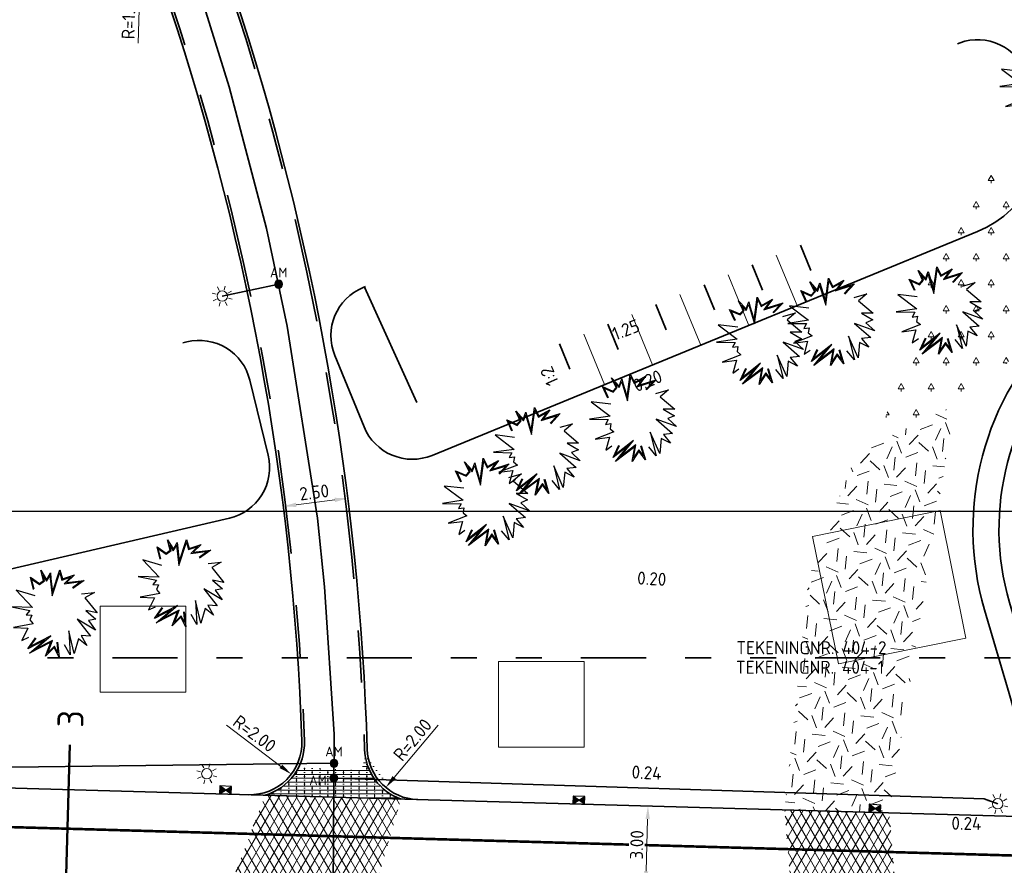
# Model space of a CAD drawing. Header units: metres. Extents: x 109063 to 109671, y 521086 to 521391.
# Tile 75 of 85: x 109357 to 109395, y 521230 to 521263. Entities that reach past the tile are written whole.
import ezdxf
from ezdxf.enums import TextEntityAlignment as Align
from ezdxf.lldxf.tags import DXFTag

# ---------------------------------------------------------------- set-up
doc = ezdxf.new("R2010")
doc.units = ezdxf.units.M
doc.header["$PDMODE"] = 2
for name, pattern in [('AL-TEKENBLADGRENS', [11.5, 2.5, -1.5, 1, -1.5, 1, -1.5, 2.5]), ('VH-OPSLUITBAND-SO', [10, 4, -2, 2, -2]), ('VW-30270_STREEP', [3, 0.3, -2.7])]:
    doc.linetypes.add(name, pattern=pattern)
for name, color, linetype, lineweight in [('N-WE-GR-BEPLANTING_NATUUR_BOS-A-200', 92, 'Continuous', 18), ('N-WE-GR-GRAS-A-200', 62, 'Continuous', 18), ('N-WE-GR-HEESTER_SYMPHORICARPOS ALBUS (SNEEUWBES)-S', 90, 'Continuous', 25), ('N-WE-GW-TALUD-G', 90, 'Continuous', 35), ('N-WE-GW-TALUDARCERING-S', 90, 'Continuous', 25), ('N-WE-GW-TALUDARCERING_KORT-G', 90, 'Continuous', 35), ('N-WE-GW-TALUDARCERING_LANG-G', 90, 'Continuous', 18), ('N-WE-KL-ET_LS_OV_LICHTMAST-S', 190, 'Continuous', 25), ('N-WE-OV-HULPSTUK_MOF-S-200', 190, 'Continuous', 25), ('N-WE-OV-KABEL_GROEP1-G', 190, 'OV-KABEL-SO', 35), ('N-WE-RI-HWA_KOLK_STRAATKOLK-S-200', 150, 'Continuous', 25), ('N-WE-VH-KANTOPSLUITING_OPSLUITBAND_100X200-G', 150, 'VH-OPSLUITBAND-SO', 35), ('N-WE-VH-KANTVERHARDING_VOETPAD_WANDELPAD-G', 2, 'Continuous', 35), ('N-WE-VH-KANTVERHARDING_WEG-G', 4, 'Continuous', 35), ('N-WE-VW-MARKERING_LANGS_STREEP_30270-G', 7, 'VW-30270_STREEP', 13), ('X-XX-AL-M', 7, 'Continuous', 18), ('X-XX-AL-T25', 7, 'Continuous', 25), ('X-XX-AL-TEKENBLADGRENS-G', 7, 'AL-TEKENBLADGRENS', 35), ('X-XX-AL-VERWIJZING-S', 7, 'Continuous', 25), ('X-XX-AL-VERWIJZING-T25', 7, 'Continuous', 25)]:
    doc.layers.add(name, color=color, linetype=linetype, lineweight=lineweight)
for name, color, linetype, lineweight, true_color in [('N-WE-GR-BOOMVAK-G', 7, 'Continuous', 18, 0xcc6600), ('N-WE-OV-KABEL_AANSLUITKABEL-G', 3, 'OV-KABEL-SO', 35, 0x00ff00), ('N-WE-VH-VERHARDING_ASFALT_ROOD-A-200', 7, 'Continuous', 18, 0xa50000), ('N-WE-VH-VERHARDING_STRAATBAKSTEEN_VOETPAD-A', 7, 'Continuous', 18, 0xe60000)]:
    doc.layers.add(name, color=color, linetype=linetype, lineweight=lineweight, true_color=true_color)
doc.layers.add('X-XX-AL-HULPLIJN-G', color=2, linetype='Continuous', lineweight=30, plot=False)
doc.layers.get('0').freeze()
doc.styles.add('NLCS-ISO', font='NLCS-ISO.ttf')
doc.styles.add('NLCS-ISO-M200-T25', font='NLCS-ISO.ttf', dxfattribs={"height": 0.5})
doc.styles.get("Standard").update_dxf_attribs({"font": 'isocpeur.ttf'})
tags = doc.linetypes.add('OV-KABEL-SO', pattern='A,4,-1,[103,NLCS.SHX,S=0.75,R=0,X=0,Y=0],-1,4,-1.5,["0V",Standard,S=1,R=0,X=0,Y=-0.5],-3', length=14.5).pattern_tags.tags
tags[18] = DXFTag(74, 10)
doc.dimstyles.new('NLCS-M200-T25-PIJL_L2_H2', dxfattribs={"dimscale": 0.2, "dimtxt": 2.5, "dimasz": 2.5, "dimexe": 2, "dimexo": 2, "dimgap": 0.7, "dimtad": 1, "dimzin": 0, "dimdsep": 46, "dimtxsty": 'NLCS-ISO-M200-T25', "dimcen": 0, "dimdle": 2, "dimclrd": 256, "dimclre": 256, "dimclrt": 256, "dimazin": 0, "dimtfac": 1, "dimtdec": 3, "dimtofl": 0, "dimtmove": 0, "dimatfit": 3, "dimfxl": 2, "dimfxlon": 1, "dimtfillclr": 256, "dimtolj": 1, "dimtzin": 0, "dimlwd": -1, "dimlwe": -1, "dimarcsym": 0})
pattern_1 = [(60, (0, 0), (-0.25980762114, 0.15), []), (120, (0, 0), (-0.25980762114, -0.15), [])]

# ---------------------------------------------------------------- blocks, each defined once
blk = doc.blocks.new('*U386')
at = {"color": 0, "linetype": 'ByBlock', "lineweight": 50}
blk.add_lwpolyline([(84.04, 0), (0, 0)], dxfattribs=at)
blk.add_circle((-2.5, 0), 2.5, dxfattribs=at)
at = {"color": 0, "linetype": 'ByBlock', "style": 'NLCS-ISO'}
blk.add_attdef('NPROFNR', text='', height=5, dxfattribs=at).set_placement((89.04, 0), align=Align.MIDDLE_CENTER)
blk = doc.blocks.new('SKL-ET_OV_LICHTMAST-SO')
at = {"color": 0, "linetype": 'ByBlock', "lineweight": 18}
for points in [[(0, 2), (0, 1.25)], [(-1.25, 0), (-2, 0)], [(-1.41, 1.41), (-0.88, 0.88)], [(0.88, 0.88), (1.41, 1.41)], [(2, 0), (1.25, 0)], [(-1.41, -1.41), (-0.88, -0.88)], [(0, -1.25), (0, -2)], [(0.88, -0.88), (1.41, -1.41)]]:
    blk.add_lwpolyline(points, dxfattribs=at)
blk.add_circle((0, 0), 1, dxfattribs=at)
blk = doc.blocks.new('*D137')
at = {"layer": 'Defpoints', "color": 0, "transparency": 16777216}
for p in [(109380.904, 521232.582), (109380.946, 521232.581), (109380.861, 521229.582)]:
    blk.add_point(p, dxfattribs=at)
at = {"layer": 'X-XX-AL-M', "transparency": 16777216}
for p, q in [((109380.904, 521232.582), (109380.505, 521232.593)), ((109380.834, 521230.083), (109380.89, 521232.082)), ((109380.819, 521229.583), (109380.42, 521229.595))]:
    blk.add_line(p, q, dxfattribs=at)
for points in [[(109380.807, 521232.085), (109380.974, 521232.08), (109380.904, 521232.582)], [(109380.75, 521230.085), (109380.917, 521230.081), (109380.819, 521229.583)]]:
    blk.add_solid(points, dxfattribs=at)
at = {"layer": 'X-XX-AL-M', "transparency": 16777216, "insert": (109380.472, 521231.094), "char_height": 0.5, "attachment_point": 5, "rotation": 88.3753, "style": 'NLCS-ISO-M200-T25', "bg_fill": 3, "box_fill_scale": 1.1, "bg_fill_color": 256, "bg_fill_true_color": 13158600, "bg_fill_transparency": 0}
blk.add_mtext('\\A1;3.00', dxfattribs=at)
blk = doc.blocks.new('*D170')
at = {"layer": 'Defpoints', "color": 0, "transparency": 16777216}
for p in [(109369.354, 521244.515), (109369.367, 521244.412), (109366.874, 521244.202)]:
    blk.add_point(p, dxfattribs=at)
at = {"layer": 'X-XX-AL-M', "transparency": 16777216}
for p, q in [((109367.383, 521244.162), (109368.871, 521244.35)), ((109369.367, 521244.412), (109369.417, 521244.015)), ((109366.886, 521244.099), (109366.937, 521243.702))]:
    blk.add_line(p, q, dxfattribs=at)
for points in [[(109368.86, 521244.432), (109368.881, 521244.267), (109369.367, 521244.412)], [(109367.372, 521244.244), (109367.393, 521244.079), (109366.886, 521244.099)]]:
    blk.add_solid(points, dxfattribs=at)
at = {"layer": 'X-XX-AL-M', "transparency": 16777216, "insert": (109368.078, 521244.643), "char_height": 0.5, "attachment_point": 5, "rotation": 7.1909, "style": 'NLCS-ISO-M200-T25', "bg_fill": 3, "box_fill_scale": 1.1, "bg_fill_color": 256, "bg_fill_true_color": 13158600, "bg_fill_transparency": 0}
blk.add_mtext('\\A1;2.50', dxfattribs=at)
blk = doc.blocks.new('*D199')
at = {"layer": 'Defpoints', "color": 0, "transparency": 16777216}
blk.add_point((109370.829, 521233.299), dxfattribs=at)
at = {"layer": 'X-XX-AL-M', "transparency": 16777216}
blk.add_line((109372.838, 521235.699), (109371.15, 521233.682), dxfattribs=at)
blk.add_solid([(109371.086, 521233.736), (109371.214, 521233.629), (109370.829, 521233.299)], dxfattribs=at)
at = {"layer": 'X-XX-AL-M', "transparency": 16777216, "insert": (109371.855, 521235.132), "char_height": 0.5, "attachment_point": 5, "rotation": 50.0588, "style": 'NLCS-ISO-M200-T25', "bg_fill": 3, "box_fill_scale": 1.1, "bg_fill_color": 256, "bg_fill_true_color": 13158600, "bg_fill_transparency": 0}
blk.add_mtext('\\A1;R=2.00', dxfattribs=at)
at = {"layer": 'Defpoints', "color": 0, "transparency": 16777216}
blk.add_point((109372.113, 521234.832), dxfattribs=at)
blk = doc.blocks.new('*D200')
at = {"layer": 'Defpoints', "color": 0, "transparency": 16777216}
blk.add_point((109367.197, 521233.809), dxfattribs=at)
at = {"layer": 'X-XX-AL-M', "transparency": 16777216}
blk.add_line((109364.703, 521235.699), (109366.799, 521234.111), dxfattribs=at)
blk.add_solid([(109366.849, 521234.177), (109366.749, 521234.044), (109367.197, 521233.809)], dxfattribs=at)
at = {"layer": 'X-XX-AL-M', "transparency": 16777216, "insert": (109365.787, 521235.367), "char_height": 0.5, "attachment_point": 5, "rotation": 322.8447, "style": 'NLCS-ISO-M200-T25', "bg_fill": 3, "box_fill_scale": 1.1, "bg_fill_color": 256, "bg_fill_true_color": 13158600, "bg_fill_transparency": 0}
blk.add_mtext('\\A1;R=2.00', dxfattribs=at)
at = {"layer": 'Defpoints', "color": 0, "transparency": 16777216}
blk.add_point((109365.603, 521235.017), dxfattribs=at)
blk = doc.blocks.new('*D247')
at = {"layer": 'Defpoints', "color": 0, "transparency": 16777216}
for p in [(109361.395, 521264.931), (109361.367, 521263.932)]:
    blk.add_point(p, dxfattribs=at)
at = {"layer": 'X-XX-AL-M', "transparency": 16777216}
blk.add_line((109361.311, 521261.902), (109361.381, 521264.431), dxfattribs=at)
blk.add_solid([(109361.298, 521264.434), (109361.465, 521264.429), (109361.395, 521264.931)], dxfattribs=at)
at = {"layer": 'X-XX-AL-M', "transparency": 16777216, "insert": (109360.949, 521262.928), "char_height": 0.5, "attachment_point": 5, "rotation": 88.3956, "style": 'NLCS-ISO-M200-T25'}
blk.add_mtext('\\A1;R=1.00', dxfattribs=at)
blk = doc.blocks.new('*U366')
at = {"layer": 'N-WE-GW-TALUDARCERING_KORT-G'}
for p, q in [((109386.759, 521254.138), (109387.157, 521253.167)), ((109384.908, 521253.379), (109385.307, 521252.407)), ((109383.058, 521252.62), (109383.456, 521251.648)), ((109381.208, 521251.86), (109381.606, 521250.889)), ((109379.357, 521251.101), (109379.756, 521250.13)), ((109377.507, 521250.342), (109377.906, 521249.371))]:
    blk.add_line(p, q, dxfattribs=at)
at = {"layer": 'N-WE-GW-TALUDARCERING_LANG-G'}
for p, q in [((109385.833, 521253.758), (109386.63, 521251.816)), ((109383.983, 521252.999), (109384.78, 521251.056)), ((109382.133, 521252.24), (109382.93, 521250.297)), ((109380.282, 521251.481), (109381.08, 521249.538)), ((109378.432, 521250.722), (109379.229, 521248.779))]:
    blk.add_line(p, q, dxfattribs=at)
blk = doc.blocks.new('SRI-KOLK_STRAAT-SO')
h = blk.add_hatch(color=256)
h.dxf.hatch_style = 1
h.paths.add_polyline_path([(-1.125, 1.5), (-1.125, 0), (0, 0.75)])
h.paths.add_polyline_path([(1.125, 1.5), (0, 0.75), (1.125, 0)])
for p, q in [((-1.125, 0), (1.125, 1.5)), ((1.125, 0), (-1.125, 1.5))]:
    blk.add_line(p, q)
blk.add_lwpolyline([(-1.125, 0), (1.125, 0), (1.125, 1.5), (-1.125, 1.5)], close=True)
blk = doc.blocks.new('SGR-HEESTER_06')
at = {"flags": 128}
for points in [[(-0.247, 0.534), (-0.247, 0.776), (-0.104, 0.615), (-0.104, 0.615), (-0.018, 0.652), (-0.018, 0.857), (0.045, 0.652), (0.15, 0.758), (0.131, 0.652), (0.094, 0.391), (0.336, 0.77), (0.343, 0.59), (0.585, 0.609), (0.398, 0.503), (0.74, 0.46), (0.492, 0.36)], [(-0.247, 0.404), (-0.57, 0.602), (-0.353, 0.199), (-0.738, 0.311), (-0.415, 0.156), (-0.502, 0.094), (-0.402, 0.063), (-0.458, -0.018), (-0.415, -0.105), (-0.8, -0.08), (-0.539, -0.161), (-0.707, -0.359), (-0.564, -0.335)], [(-0.232, 0.534), (-0.232, 0.736), (-0.109, 0.596), (-0.002, 0.642), (-0.002, 0.753), (0.037, 0.623), (0.127, 0.712), (0.116, 0.654), (0.069, 0.324), (0.323, 0.72), (0.328, 0.573), (0.517, 0.588), (0.351, 0.494), (0.679, 0.452), (0.486, 0.375)], [(0.628, 0.224), (0.876, 0.187), (0.672, 0.131), (0.827, -0.204), (0.628, -0.111), (0.771, -0.316), (0.628, -0.31), (0.715, -0.521), (0.423, -0.229), (0.591, -0.608), (0.423, -0.552), (0.479, -0.763), (0.355, -0.601), (0.206, -0.856), (0.212, -0.403), (0.125, -0.862), (0.069, -0.645)], [(-0.049, -0.564), (-0.092, -0.85), (-0.136, -0.645), (-0.34, -0.769), (-0.173, -0.533), (-0.626, -0.632), (-0.272, -0.459), (-0.638, -0.546), (-0.44, -0.378)], [(-0.064, -0.562), (-0.095, -0.764), (-0.125, -0.621), (-0.285, -0.718), (-0.137, -0.51), (-0.506, -0.59), (-0.143, -0.412), (-0.579, -0.516), (-0.43, -0.39)]]:
    blk.add_lwpolyline(points, dxfattribs=at)
blk = doc.blocks.new('SOV-HULP_MOF_AFTAKMOF-SO')
h = blk.add_hatch(color=256)
h.dxf.hatch_style = 1
edge = h.paths.add_edge_path()
edge.add_arc((0, 0), 1, 180, 360)
edge.add_arc((0, 0), 1, 0, 180)
at = {"flags": 128}
blk.add_lwpolyline([(-1, 0, 1), (1, 0, 1)], format="xyb", close=True, dxfattribs=at)
at = {"style": 'NLCS-ISO'}
blk.add_attdef('AM', text='', height=2.5, dxfattribs=at).set_placement((0, 3), align=Align.MIDDLE)
at = {"style": 'NLCS-ISO', "flags": 1}
for tag, p in [('OMSCHRIJVING_LEGENDA', (0, -8.43)), ('LOCATIE', (0, -12.22)), ('MASTNUMMER', (0, -16)), ('VAN', (0, -19.78)), ('NAAR', (0, -23.57)), ('AFTAKKING', (0, -27.35)), ('VOEDINGSPUNT', (0, -31.14)), ('GROEPSNUMMER', (0, -34.92)), ('POSITIE_X', (0, -38.71)), ('POSITIE_Y', (0, -42.49)), ('OVERIGE_OPMERKING(EN)_2', (0, -50.06))]:
    blk.add_attdef(tag, p, '', height=1.8, dxfattribs=at)
at = {"style": 'NLCS-ISO'}
blk.add_attdef('OVERIGE_OPMERKING(EN)_1', (0, -46.28), '', height=1.8, dxfattribs=at)

msp = doc.modelspace()

# ---------------------------------------------------------------- hatches: boundary and pattern name
at = {"layer": 'N-WE-GR-BEPLANTING_NATUUR_BOS-A-200'}
h = msp.add_hatch(dxfattribs=at)
h.set_pattern_fill('AGR-BOS-SO', color=256, scale=0.2, pattern_type=2)
h.set_pattern_definition([(0, (109286.0104, 521173.618), (0.57735, 1), [0.23094, -0.92376]), (240, (109286.1259, 521173.818), (0.5773504, -1), [0.23094, -0.92376]), (300, (109286.1259, 521173.818), (1.1547004, 2e-07), [0.23094, -0.92376]), (270, (109286.1259, 521173.61804), (0.57735, -1), [0.1, -1.9])])
h.paths.add_polyline_path([(109389.723, 521246.554), (109392.847, 521256.42), (109394.717, 521257.187), (109397.421, 521257.827), (109397.46, 521255.639), (109397.172, 521253.994), (109396.935, 521253.219), (109396.574, 521252.33), (109396.171, 521251.553), (109395.689, 521250.794), (109394.967, 521249.882), (109394.256, 521249.161), (109393.37, 521248.438), (109392.86, 521248.092), (109392.048, 521247.628)])
at = {"layer": 'N-WE-GR-GRAS-A-200', "transparency": 33554687}
h = msp.add_hatch(dxfattribs=at)
h.set_pattern_fill('AGR-GRAS_02', color=256, scale=0.2, angle=20.835, pattern_type=2)
h.set_pattern_definition([(20.83497584, (0, 0), (1.15786235, 2.580572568), [0.5, -1.5]), (20.83497584, (0.6013, 1.5128), (1.15786235, 2.580572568), [0.5, -1.5]), (110.83497584, (-0.062, 0.7254), (-2.580572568, 1.15786235), [0.5, -1.5]), (110.83497584, (0.4367, 1.6641), (-2.580572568, 1.15786235), [0.5, -1.5]), (65.83497584, (-0.1241, 1.4507), (-0.711355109, 1.869217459), [0.5, -2.328427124]), (155.83497584, (1.028, 0.3912), (-1.869217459, -0.711355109), [0.5, -2.328427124]), (47.40002704, (0.2539, 0.7386), (1.8692174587, 0.7113551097), [0.5, -3.972135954]), (47.40002704, (0.7394, 1.9933), (1.8692174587, 0.7113551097), [0.5, -3.972135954]), (84.26992466, (1.30845, 0.49795), (-0.7113551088, 1.869217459), [0.5, -3.972135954]), (84.26992466, (0.1472, 1.019), (-0.7113551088, 1.869217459), [0.5, -3.972135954]), (84.26992466, (0.9793, 0.8007), (-0.7113551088, 1.869217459), [0.5, -3.972135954]), (137.40002704, (-0.39125, 1.0281), (-0.7113551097, 1.8692174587), [0.5, -3.972135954]), (174.26992466, (0.2671, 0.42265), (-1.869217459, -0.7113551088), [0.5, -3.972135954])])
h.paths.add_polyline_path([(109390.176, 521232.319), (109392.675, 521247.977), (109388.969, 521246.209), (109387.972, 521243.77), (109387.08, 521241.349), (109386.153, 521232.433)])
at = {"layer": 'N-WE-VH-VERHARDING_ASFALT_ROOD-A-200'}
h = msp.add_hatch(dxfattribs=at)
h.set_pattern_fill('AVH-ASFALT-SO', color=256, scale=0.3, pattern_type=2)
h.set_pattern_definition(pattern_1)
h.paths.add_polyline_path([(109366.187, 521232.999), (109365.059, 521230.03), (109370.543, 521229.875), (109371.416, 521232.851)])
h = msp.add_hatch(dxfattribs=at)
h.set_pattern_fill('AVH-ASFALT-SO', color=256, scale=0.3, pattern_type=2)
h.set_pattern_definition(pattern_1)
h.paths.add_polyline_path([(109390.176, 521232.319), (109386.153, 521232.433), (109386.276, 521230.929), (109390.299, 521230.815)])
h = msp.add_hatch(dxfattribs=at)
h.set_pattern_fill('AVH-ASFALT-SO', color=256, scale=0.3, pattern_type=2)
h.set_pattern_definition(pattern_1)
h.paths.add_polyline_path([(109390.299, 521230.815), (109386.276, 521230.929), (109386.4, 521229.425), (109390.422, 521229.311)])

# ---------------------------------------------------------------- linework, layer by layer
at = {"layer": 'N-WE-GR-BOOMVAK-G'}
for points in [[(109387.229, 521242.945), (109392.13, 521243.937), (109393.122, 521239.036), (109388.222, 521238.044)], [(109359.849, 521236.962), (109359.849, 521240.262), (109363.149, 521240.262), (109363.149, 521236.962)], [(109375.154, 521234.843), (109375.154, 521238.143), (109378.454, 521238.143), (109378.454, 521234.843)]]:
    msp.add_lwpolyline(points, close=True, dxfattribs=at)
at = {"layer": 'N-WE-GW-TALUD-G', "flags": 128}
for points in [[(109370.051, 521252.547), (109369.959, 521252.509, 0.414211), (109368.868, 521249.9), (109369.995, 521247.152, 0.414214), (109372.604, 521246.061), (109393.569, 521254.662, 0.401647), (109395.813, 521259.721), (109395.455, 521260.713, 0.414214), (109392.895, 521261.915), (109392.801, 521261.881)], [(109339.422, 521244.905), (109339.228, 521244.851, 0.414815), (109337.833, 521242.387), (109338.627, 521239.53, 0.401647), (109341.007, 521238.117), (109364.816, 521243.644, 0.417519), (109366.306, 521246.066), (109365.602, 521248.953, 0.414214), (109363.185, 521250.422), (109363.034, 521250.385)]]:
    msp.add_lwpolyline(points, format="xyb", dxfattribs=at)
msp.add_lwpolyline([(109370.005, 521252.528), (109372.025, 521248.093)], dxfattribs=at)
at = {"layer": 'N-WE-OV-KABEL_AANSLUITKABEL-G', "flags": 128}
msp.add_lwpolyline([(109364.542, 521252.181), (109366.714, 521252.64)], dxfattribs=at)
at = {"layer": 'N-WE-VH-KANTOPSLUITING_OPSLUITBAND_100X200-G', "flags": 128}
for points in [[(109360.998, 521275.264), (109363.102, 521269.078, 0.432316), (109364.429, 521268.475), (109386.305, 521277.451), (109387.178, 521275.323), (109364.622, 521266.068, 0.396268), (109364.338, 521265.444), (109364.893, 521263.801, -0.072349), (109370.014, 521234.769, 0.310013), (109371.416, 521232.851)], [(109366.187, 521232.999, 0.343452), (109367.702, 521235.088, 0.074465), (109362.314, 521264.254, 0.38523), (109361.141, 521264.906), (109336.122, 521259.096), (109335.602, 521261.336), (109360.202, 521267.049, 0.443751), (109360.922, 521268.345), (109358.674, 521274.951)]]:
    msp.add_lwpolyline(points, format="xyb", dxfattribs=at)
at = {"layer": 'N-WE-VH-KANTVERHARDING_VOETPAD_WANDELPAD-G', "flags": 128}
for points in [[(109388.859, 521289.205), (109397.533, 521265.616, -0.063474), (109398.099, 521263.152), (109398.955, 521254.52, -0.229551), (109397.449, 521250.427, 0.279414), (109394.796, 521240.405), (109395.741, 521237.194, -0.081502), (109396.14, 521233.98), (109396.068, 521232.152)], [(109395.069, 521232.191), (109395.141, 521234.019, 0.081502), (109394.782, 521236.911), (109393.837, 521240.123, -0.279414), (109396.755, 521251.147, 0.229551), (109397.96, 521254.421), (109397.104, 521263.053, 0.063474), (109396.595, 521265.271), (109392.253, 521277.077, 0.430922), (109390.917, 521277.65), (109387.024, 521275.962)]]:
    msp.add_lwpolyline(points, format="xyb", dxfattribs=at)
at = {"layer": 'N-WE-VH-KANTVERHARDING_WEG-G', "flags": 128}
for points in [[(109360.947, 521275.722), (109363.197, 521269.11, 0.432316), (109364.391, 521268.567), (109386.36, 521277.581), (109387.309, 521275.268), (109364.66, 521265.975, 0.39634), (109364.433, 521265.476), (109364.988, 521263.832, -0.07235), (109370.114, 521234.772, 0.397186), (109372.056, 521232.833, 0.288245)], [(109365.547, 521233.018, 0.432601), (109367.602, 521235.085, 0.074465), (109362.219, 521264.221, 0.38528), (109361.164, 521264.808), (109336.048, 521258.976), (109335.482, 521261.411), (109360.179, 521267.146, 0.443751), (109360.827, 521268.313), (109358.58, 521274.919)], [(109324.457, 521264.247, 0.002011), (109324.247, 521263.417, 0.115245), (109324.145, 521252.444, 0.283696), (109341.835, 521234.311, 0.043846), (109348.877, 521233.49), (109398.756, 521232.076)]]:
    msp.add_lwpolyline(points, format="xyb", dxfattribs=at)
at = {"layer": 'N-WE-VW-MARKERING_LANGS_STREEP_30270-G', "ltscale": 5, "const_width": 0.1, "flags": 128}
msp.add_lwpolyline([(109333.442, 521235.815, 0.037713), (109341.502, 521232.848, 0.04403), (109348.835, 521231.991), (109396.053, 521230.652)], format="xyb", dxfattribs=at)
at = {"layer": 'X-XX-AL-HULPLIJN-G', "flags": 128}
msp.add_lwpolyline([(109450.779, 521086.164), (109258.267, 521086.164), (109258.267, 521243.911), (109450.779, 521243.911)], close=True, dxfattribs=at)
at = {"layer": 'X-XX-AL-TEKENBLADGRENS-G'}
msp.add_lwpolyline([(109261.328, 521238.275), (109412.538, 521238.275)], dxfattribs=at)

# ---------------------------------------------------------------- block references
at = {"layer": 'N-WE-GR-HEESTER_SYMPHORICARPOS ALBUS (SNEEUWBES)-S', "xscale": 2, "yscale": 2, "zscale": 2}
for p, rotation in [((109396.024, 521260.29), 24.95459887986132), ((109392.04, 521251.631), 24.95459887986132), ((109387.879, 521251.193), 24.95459887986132), ((109385.14, 521250.467), 24.95459887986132), ((109380.26, 521247.506), 24.95459887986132), ((109376.562, 521246.218), 24.23248476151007), ((109374.611, 521244.272), 24.95459887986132), ((109362.9, 521241.165), 14.34512651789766), ((109358.032, 521239.999), 14.34512651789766)]:
    msp.add_blockref('SGR-HEESTER_06', p, dxfattribs=dict(at, rotation=rotation))
at = {"layer": 'N-WE-GW-TALUDARCERING-S'}
msp.add_blockref('*U366', (0, 0), dxfattribs=at)
at = {"layer": 'N-WE-KL-ET_LS_OV_LICHTMAST-S', "xscale": 0.2, "yscale": 0.2, "zscale": 0.2, "rotation": 27.7805159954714}
for p in [(109364.542, 521252.181), (109363.951, 521233.826), (109394.344, 521232.673)]:
    msp.add_blockref('SKL-ET_OV_LICHTMAST-SO', p, dxfattribs=at)
at = {"layer": 'N-WE-OV-HULPSTUK_MOF-S-200', "xscale": 0.15, "yscale": 0.15, "zscale": 0.2}
for p in [(109366.714, 521252.64), (109368.836, 521234.228)]:
    msp.add_blockref('SOV-HULP_MOF_AFTAKMOF-SO', p, dxfattribs=at).add_auto_attribs({'AM': 'AM'})
at = {"layer": 'N-WE-OV-HULPSTUK_MOF-S-200'}
ref = msp.add_blockref('SOV-HULP_MOF_AFTAKMOF-SO', (109368.832, 521233.66), dxfattribs=dict(at, xscale=0.15, yscale=0.15, zscale=0.2))
ref.add_attrib('AM', 'AM', dxfattribs={"layer": '0', "height": 0.375, "style": 'NLCS-ISO'}).set_placement((109368.221, 521233.571), align=Align.MIDDLE)
at = {"layer": 'N-WE-RI-HWA_KOLK_STRAATKOLK-S-200', "xscale": 0.2, "yscale": 0.2, "zscale": 0.2}
for p, rotation in [((109364.66, 521233.047), 357.6469164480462), ((109378.24, 521232.662), 357.6469164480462), ((109389.611, 521232.339), 356.5638169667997)]:
    msp.add_blockref('SRI-KOLK_STRAAT-SO', p, dxfattribs=dict(at, rotation=rotation))
at = {"layer": 'X-XX-AL-VERWIJZING-S', "xscale": 0.1999999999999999, "yscale": 0.1999999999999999, "zscale": 0.1999999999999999, "rotation": 88.37533633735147}
msp.add_blockref('*U386', (109358.21, 521218.137), dxfattribs=at).add_auto_attribs({'NPROFNR': '3'})

# ---------------------------------------------------------------- texts
at = {"layer": 'X-XX-AL-T25', "char_height": 0.5, "attachment_point": 1, "style": 'NLCS-ISO-M200-T25'}
for s, insert, rotation in [('1.25', (109379.473, 521250.937), 20.8613), ('1:2', (109377.032, 521248.674), 113.9299), ('0.20', (109380.278, 521248.945), 22.2923), ('0.20', (109380.504, 521241.604), 356.7181), ('0.24', (109380.29, 521234.149), 356.7181), ('0.24', (109392.568, 521232.178), 358.9211)]:
    msp.add_mtext_dynamic_manual_height_columns(s, width=1.41981, gutter_width=2.5, heights=[0], dxfattribs=dict(at, insert=insert, rotation=rotation))
at = {"layer": 'X-XX-AL-VERWIJZING-T25', "char_height": 0.5, "attachment_point": 1, "style": 'NLCS-ISO-M200-T25'}
for s, insert in [('TEKENINGNR. 404-2', (109384.295, 521238.92)), ('TEKENINGNR. 404-1', (109384.282, 521238.167))]:
    msp.add_mtext_dynamic_manual_height_columns(s, width=8.76536, gutter_width=2.5, heights=[0], dxfattribs=dict(at, insert=insert))

# ---------------------------------------------------------------- dimensions: what is measured, and where the dimension line sits
at = {"layer": 'X-XX-AL-M'}
dim = msp.add_radius_dim(center=(109361.367, 521263.932), mpoint=(109361.395, 521264.931), dimstyle='NLCS-M200-T25-PIJL_L2_H2', override={"dimpost": 'R=<>'}, dxfattribs=at)
dim.commit()
dim.dimension.update_dxf_attribs({"geometry": '*D247', "text_midpoint": (109361.339, 521262.917), "dimtype": 164})

# ---------------------------------------------------------------- next in the draw order: dimensions: what is measured, and where the dimension line sits
for p1, p2, distance, picture, middle in [((109366.874, 521244.202), (109369.354, 521244.515), -0.104, '*D170', (109368.078, 521244.643)), ((109380.861, 521229.582), (109380.946, 521232.581), 0.041, '*D137', (109380.472, 521231.094))]:
    dim = msp.add_aligned_dim(p1=p1, p2=p2, distance=distance, dimstyle='NLCS-M200-T25-PIJL_L2_H2', override={"dimtfill": 1}, dxfattribs=at)
    dim.commit()
    dim.dimension.update_dxf_attribs({"geometry": picture, "text_midpoint": middle})
for center, mpoint, picture, middle in [((109365.603, 521235.017), (109367.197, 521233.809), '*D200', (109365.552, 521235.056)), ((109372.113, 521234.832), (109370.829, 521233.299), '*D199', (109372.154, 521234.882))]:
    dim = msp.add_radius_dim(center=center, mpoint=mpoint, dimstyle='NLCS-M200-T25-PIJL_L2_H2', override={"dimpost": 'R=<>', "dimtfill": 1}, dxfattribs=at)
    dim.commit()
    dim.dimension.update_dxf_attribs({"geometry": picture, "text_midpoint": middle, "dimtype": 164})

# ---------------------------------------------------------------- next in the draw order: hatches: boundary and pattern name
at = {"layer": 'N-WE-VH-VERHARDING_STRAATBAKSTEEN_VOETPAD-A'}
h = msp.add_hatch(dxfattribs=at)
h.set_pattern_fill('AVH-SBS_DIKFORMAAT_HALFST-SO', color=256, scale=3, pattern_type=2)
h.set_pattern_definition([(0, (0, 0), (0, 0.15), []), (90, (0.6, 0), (-0.6, 4e-17), [0.15, -0.15]), (90, (0.3, 0.15), (-0.6, 4e-17), [0.15, -0.15]), (0, (0.3, 0.075), (0, 0.3), [0, -0.3, 0, 0, 0]), (0, (0.3, 0.225), (0, 0.3), [0, -0.3, 0, 0, 0])])
edge = h.paths.add_edge_path()
edge.add_line((109366.187, 521232.999), (109371.416, 521232.851))
edge.add_line((109371.416, 521232.851), (109371.252, 521232.917))
edge.add_arc((109371.977, 521234.73), 1.953, 185.8621, 248.2196, ccw=False)
edge.add_line((109370.035, 521234.53), (109369.901, 521233.956))
edge.add_line((109369.901, 521233.956), (109367.474, 521234.062))
edge.add_line((109367.474, 521234.062), (109367.303, 521233.784))
edge.add_line((109367.303, 521233.784), (109367.073, 521233.516))
edge.add_line((109367.073, 521233.516), (109366.639, 521233.19))
edge.add_line((109366.639, 521233.19), (109366.423, 521233.083))
edge.add_line((109366.423, 521233.083), (109366.187, 521232.999))

# ---------------------------------------------------------------- next in the draw order: linework, layer by layer
at = {"layer": 'N-WE-OV-KABEL_AANSLUITKABEL-G', "flags": 128}
for points in [[(109336.924, 521236.419), (109337.567, 521236.52), (109341.391, 521235.076), (109348.188, 521233.983), (109368.836, 521234.228)], [(109368.832, 521233.662), (109393.818, 521232.858), (109394.344, 521232.673)]]:
    msp.add_lwpolyline(points, dxfattribs=at)
at = {"layer": 'N-WE-OV-KABEL_GROEP1-G', "flags": 128}
msp.add_lwpolyline([(109362.84, 521266.58), (109364.803, 521260.227), (109366.238, 521254.781), (109367.041, 521251.032), (109368.198, 521243.648), (109368.477, 521241.012), (109368.844, 521235.342), (109368.791, 521227.388), (109368.609, 521222.589), (109367.862, 521216.645), (109366.987, 521212.417), (109364.541, 521205.646), (109362.419, 521201.611), (109359.763, 521197.137), (109359.492, 521195.929), (109359.703, 521195.203), (109360.131, 521194.642), (109363.672, 521191.394), (109367.395, 521187.537), (109375.589, 521179.049), (109388.118, 521166.071), (109391.621, 521164.223)], dxfattribs=at)

doc.saveas('drawing.dxf')
